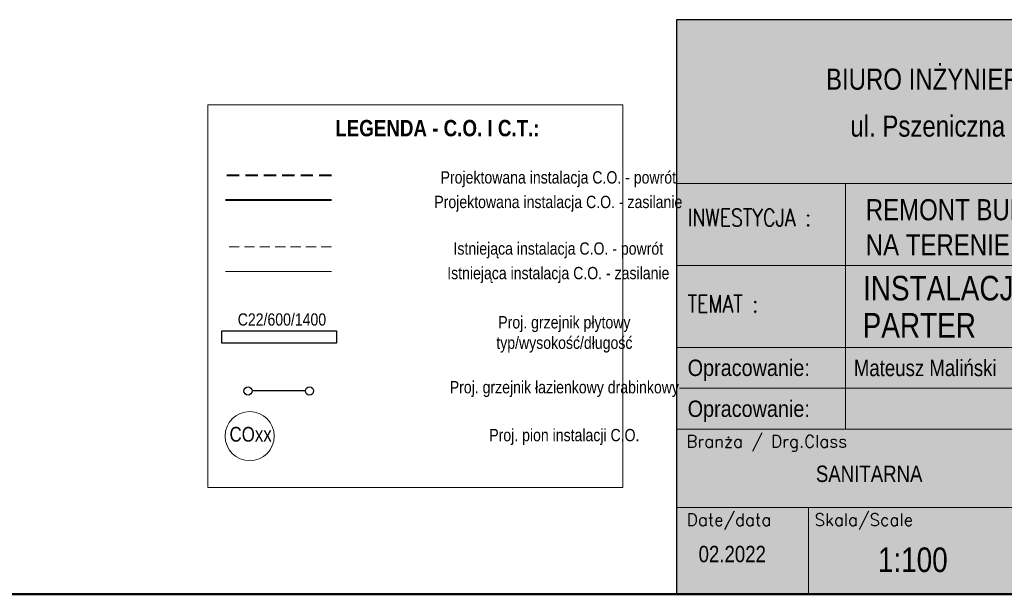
# Model space of a CAD drawing. Header units: millimetres. Extents: x -23540 to 53212, y -37964 to 41185.
# Tile 11 of 203: x -16497 to -15295, y -32853 to -32151. Entities that reach past the tile are written whole.
import ezdxf
from ezdxf.enums import TextEntityAlignment as Align

# ---------------------------------------------------------------- set-up
doc = ezdxf.new("R2010")
doc.units = ezdxf.units.MM
doc.linetypes.add('DASHED', pattern=[0.75, 0.5, -0.25])
doc.linetypes.add('DASHED2', pattern=[0.375, 0.25, -0.125])
doc.layers.get('0').update_dxf_attribs({"lineweight": 18})
for name, color, linetype, lineweight in [('M_Ramki rysunków', 2, 'Continuous', 18), ('mm_CO_opisy', 5, 'Continuous', 9), ('mm_CO_rury', 84, 'Continuous', 40), ('mm_COCT', 94, 'Continuous', 50), ('mm_grzejniki', 30, 'Continuous', 30), ('mm_wentylacja_bloki', 7, 'Continuous', 18), ('PG_WIDOKOWE_CIENKIE', 1, 'Continuous', 18), ('Przekrojowa', 60, 'Continuous', 18), ('TABC', 1, 'Continuous', 18), ('TABELKA', 7, 'Continuous', 18)]:
    doc.layers.add(name, color=color, linetype=linetype, lineweight=lineweight)
doc.styles.add('BIKTS', font='bikromsw.shx', dxfattribs={"width": 0.85})
doc.styles.add('ROMANC', font='times.ttf', dxfattribs={"height": 20})
doc.styles.add('ROMANS', font='bikromsw.shx', dxfattribs={"width": 0.8})
doc.styles.add('SIMPLEX', font='SIMPLEX')
doc.styles.get("Standard").update_dxf_attribs({"font": 'arial.ttf'})

# ---------------------------------------------------------------- blocks, each defined once
blk = doc.blocks.new('A$C38c5ed0e')
at = {"true_color": 0xffffff}
h = blk.add_hatch(color=7, dxfattribs=at)
h.dxf.hatch_style = 1
h.paths.add_polyline_path([(1107.2, 702), (0, 702), (0, 0), (1107.2, 0)])
at = {"layer": 'Przekrojowa', "color": 18, "lineweight": 30, "true_color": 0x000000}
for p, q in [((0, 0), (0, 702)), ((0, 702), (1107.2, 702))]:
    blk.add_line(p, q, dxfattribs=at)
blk = doc.blocks.new('TAB-SP')
at = {"color": 18, "true_color": 0x000000}
for p, q in [((-5536.1, 0), (-5536.1, 3509.8)), ((-5536.1, 3509.8), (0, 3509.8)), ((0, 3509.8), (0, 0)), ((-4506.1, 2008.4), (-4506.1, 2508.4)), ((-5536.1, 2008.4), (0, 2008.4)), ((-4506.1, 1013.7), (-4506.1, 2025)), ((-2760.1, 1508.4), (-2760.1, 531.1)), ((-1013.6, 1508.4), (-1013.6, 1008.4)), ((-5520.2, 1258.4), (0, 1258.4)), ((0, 1008.4), (-5536.1, 1008.4)), ((-4506.1, 1008.4), (-4506.1, 1013.7)), ((-1013.6, 0), (-1013.6, 1008.4)), ((-5536.1, 0), (0, 0))]:
    blk.add_line(p, q, dxfattribs=at)
at = {"color": 18, "linetype": 'Continuous', "true_color": 0x000000}
for p, q in [((0, 2508.4), (-5536.1, 2508.4)), ((0, 1508.4), (-5536.1, 1508.4)), ((-2760.1, 531.1), (-5536.1, 531.1)), ((-4733, 0), (-4733, 531.1)), ((-3456.9, 0), (-3456.9, 531.1)), ((-2760.1, 531.1), (-2760.1, 0))]:
    blk.add_line(p, q, dxfattribs=at)
at = {"color": 18, "true_color": 0x000000, "style": 'ROMANS', "width": 0.711769}
for p, p2 in [((-5470.2, 1333.4), (-4690.7, 1333.4)), ((-5470.2, 1083.4), (-4690.7, 1083.4))]:
    blk.add_text('Opracowanie: ', height=100, dxfattribs=at).set_placement(p, p2, align=Align.FIT)
at = {"color": 18, "true_color": 0x000000, "style": 'BIKTS', "width": 0.85}
for tag, p, height in [('TEMAT1', (-4383.2, 1811.2), 150), ('TEMAT2', (-4383.2, 1591.4), 150), ('PROJEKTOWAł1', (-4383.2, 1336.3), 100), ('UPR.NR1', (-2568.7, 1341.4), 100), ('PROJEKTOWAŁ2', (-4383.2, 1086.3), 100), ('UPR.NR2', (-2568.7, 1091.4), 100), ('BRANżA', (-4783.2, 686.3), 100), ('FAZA', (-3199.1, 242.2), 100), ('DATA', (-5403.2, 196.3), 100), ('SKALA', (-4363.2, 136.3), 150), ('UPR.NR4', (-3378, 72.8), 100)]:
    blk.add_attdef(tag, p, '', height=height, dxfattribs=at)
at = {"color": 18, "true_color": 0x000000, "style": 'ROMANC'}
for tag, p in [('NR', (-2074.9, 367.7)), ('REWIZJA', (-508.5, 367.7))]:
    blk.add_attdef(tag, text='', height=250, dxfattribs=at).set_placement(p, align=Align.CENTER)
at = {"layer": 'TABC', "color": 18, "linetype": 'Continuous', "true_color": 0x000000, "style": 'SIMPLEX'}
for s, height, p in [('Branża / Drg.Class', 74.597, (-5478.3, 896.5)), ('Nr rysunku', 74.6, (-2700.3, 859.2)), ('Rewizja', 74.6, (-953.8, 859.2)), ('Date/data', 74.6, (-5475.1, 418.1)), ('Skala/Scale', 74.597, (-4695.7, 418.1)), ('Faza', 74.6, (-3252.3, 421.3))]:
    blk.add_text(s, height=height, dxfattribs=at).set_placement(p)
at = {"layer": 'TABELKA', "color": 18, "true_color": 0x000000}
for s, height, style, width, p in [('BIURO INŻYNIERSKIE PRZEMYSŁAW GOŹDZICKI', 128.932, 'BIKTS', 0.85, (-4626, 3081.9)), ('ul. Pszeniczna 5/2, 85-465 Bydgoszcz', 128.932, 'BIKTS', 0.85, (-4477.1, 2795.4)), ('REMONT BUDYNKU B', 128.932, 'BIKTS', 0.85, (-4383.2, 2284.6)), ('INWESTYCJA :', 105.6, 'SIMPLEX', 0.8, (-5470.2, 2248.3)), ('NA TERENIE SPPSP W BYDGOSZCZY', 128.932, 'BIKTS', 0.85, (-4383.2, 2070.4)), ('TEMAT :', 105.6, 'SIMPLEX', 0.8, (-5470.2, 1720.8))]:
    blk.add_text(s, height=height, dxfattribs=dict(at, style=style, width=width)).set_placement(p)

msp = doc.modelspace()

# ---------------------------------------------------------------- linework, layer by layer
at = {"layer": 'M_Ramki rysunków', "color": 18, "lineweight": 50, "true_color": 0x000000}
msp.add_line((-14587.7, -32853.2), (-17382.7, -32853.2), dxfattribs=at)
at = {"layer": 'mm_CO_opisy'}
msp.add_circle((-16216.5, -32659.9), 30, dxfattribs=at)
at = {"layer": 'mm_CO_rury', "linetype": 'DASHED', "ltscale": 30}
msp.add_line((-16116.7, -32341.8), (-16246, -32341.8), dxfattribs=at)
at = {"layer": 'mm_CO_rury'}
msp.add_line((-16116.7, -32371.8), (-16246, -32371.8), dxfattribs=at)
at = {"layer": 'mm_COCT', "linetype": 'DASHED2', "lineweight": 20, "ltscale": 50}
msp.add_line((-16116.7, -32428.7), (-16246, -32428.7), dxfattribs=at)
at = {"layer": 'mm_COCT', "lineweight": 20}
msp.add_line((-16116.7, -32458.7), (-16246, -32458.7), dxfattribs=at)
at = {"layer": 'mm_grzejniki'}
msp.add_line((-16148.5, -32604.8), (-16213.5, -32604.8), dxfattribs=at)
msp.add_lwpolyline([(-16110.5, -32531.3), (-16110.5, -32546.3), (-16250.5, -32546.3), (-16250.5, -32531.3)], close=True, dxfattribs=at)
for centre in [(-16218.5, -32604.8), (-16143.5, -32604.8)]:
    msp.add_circle(centre, 5, dxfattribs=at)
at = {"layer": 'mm_wentylacja_bloki'}
for p, q in [((-16267.5, -32255.1), (-15761, -32255.1)), ((-16267.5, -32722.6), (-15761, -32722.6))]:
    msp.add_line(p, q, dxfattribs=at)
msp.add_lwpolyline([(-16267.5, -32255.1), (-15761, -32255.1), (-15761, -32722.6), (-16267.5, -32722.6)], close=True, dxfattribs=at)

# ---------------------------------------------------------------- block references
at = {"color": 18, "true_color": 0x000000}
ref = msp.add_blockref('TAB-SP', (-14587.7, -32853.2), dxfattribs=dict(at, xscale=0.1999999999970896, yscale=0.1999999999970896, zscale=0.1999999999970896))
ref.add_attrib('TEMAT1', 'INSTALACJA C.O.', (-15467.7, -32494.2), dxfattribs={"color": 250, "height": 30, "style": 'BIKTS', "width": 0.85})
ref.add_attrib('TEMAT2', 'PARTER', (-15468.1, -32539.6), dxfattribs={"color": 250, "height": 30, "style": 'BIKTS', "width": 0.85})
ref.add_attrib('PROJEKTOWAł2', 'Mateusz Maliński', (-15478.9, -32586.7), dxfattribs={"color": 250, "height": 20, "style": 'BIKTS', "width": 0.85})
ref.add_attrib('UPR.NR2', 'KUP/0183/PBS/17', (-15101.5, -32585.7), dxfattribs={"color": 250, "height": 20, "style": 'BIKTS', "width": 0.85})
ref.add_attrib('UPR.NR4', 'WYKONAWCZY', (-15277.3, -32838.5), dxfattribs={"color": 250, "height": 18, "style": 'BIKTS', "width": 0.75})
ref.add_attrib('BRANżA', 'SANITARNA', (-15525.2, -32716), dxfattribs={"color": 250, "height": 20, "style": 'BIKTS', "width": 0.85})
ref.add_attrib('DATA', '02.2022', (-15668.4, -32814), dxfattribs={"color": 250, "height": 20, "style": 'BIKTS', "width": 0.85})
ref.add_attrib('SKALA', '1:100', (-15449.6, -32826), dxfattribs={"color": 250, "height": 30, "style": 'BIKTS', "width": 0.85})
ref.add_attrib('FAZA', 'PROJEKT ', (-15260.8, -32807.1), dxfattribs={"color": 250, "height": 20, "style": 'BIKTS', "width": 0.85})
ref.add_attrib('NR', 'S05/B0', dxfattribs={"color": 250, "height": 50, "style": 'ROMANC'}).set_placement((-14966.3, -32779.7), align=Align.CENTER)
ref.add_attrib('REWIZJA', '-', dxfattribs={"color": 250, "height": 50, "style": 'ROMANC'}).set_placement((-14689.4, -32779.7), align=Align.CENTER)
at = {"layer": 'PG_WIDOKOWE_CIENKIE', "color": 6, "lineweight": 30}
msp.add_blockref('A$C38c5ed0e', (-15695, -32853.2), dxfattribs=at)

# ---------------------------------------------------------------- texts
at = {"layer": 'mm_CO_opisy', "attachment_point": 1}
for s, heights, insert, char_height in [('{\\fArial Narrow|b0|i0|c238|p34;C22/600/1400}', [21.1], (-16231.1, -32510), 15), ('{\\fArial Narrow|b0|i0|c238|p34;COxx}', [0], (-16241.1, -32648.7), 18)]:
    msp.add_mtext_dynamic_manual_height_columns(s, width=39.633, gutter_width=1, heights=heights, dxfattribs=dict(at, insert=insert, char_height=char_height))
at = {"layer": 'mm_wentylacja_bloki', "width": 517.295, "attachment_point": 2}
for s, insert, char_height in [('{\\fArial Narrow|b1|i0|c238|p34;LEGENDA - C.O. I C.T.:}', (-15987.3, -32273.7), 20), ('{\\fArial Narrow|b0|i0|c238|p34;Projektowana instalacja C.O. - powrót}', (-15839.7, -32336.4), 15), ('{\\fArial Narrow|b0|i0|c238|p34;Projektowana instalacja C.O. - zasilanie}', (-15839.7, -32366.4), 15), ('{\\fArial Narrow|b0|i0|c238|p34;Istniejąca instalacja C.O. - powrót}', (-15839.7, -32423.3), 15), ('{\\fArial Narrow|b0|i0|c238|p34;Istniejąca instalacja C.O. - zasilanie}', (-15839.7, -32453.3), 15), ('{\\fArial Narrow|b0|i0|c238|p34;Proj. grzejnik płytowy \\Ptyp/wysokość/długość}', (-15832.3, -32513.4), 15), ('{\\fArial Narrow|b0|i0|c238|p34;Proj. grzejnik łazienkowy drabinkowy}', (-15832.3, -32592.7), 15), ('{\\fArial Narrow|b0|i0|c238|p34;Proj. pion instalacji C.O.}', (-15832.3, -32651.2), 15)]:
    msp.add_mtext(s, dxfattribs=dict(at, insert=insert, char_height=char_height))

doc.saveas('drawing.dxf')
